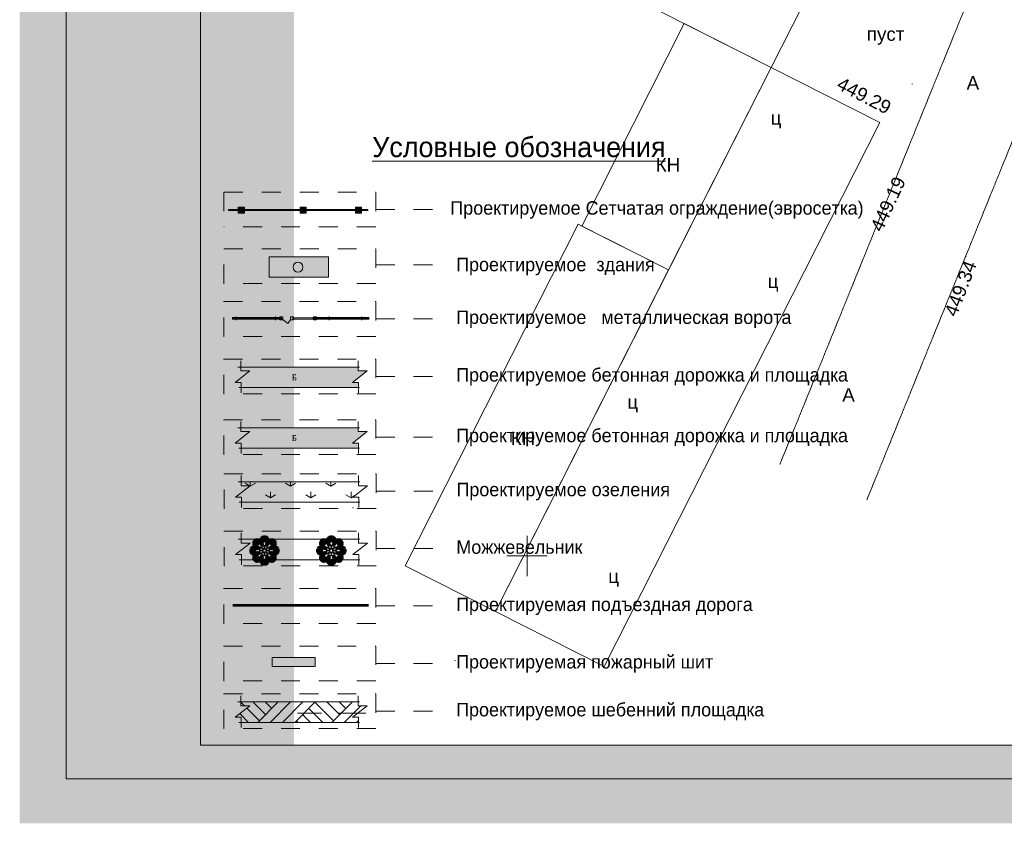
# Model space of a CAD drawing. Header units: millimetres. Extents: x 918404 to 1362154, y 4120617 to 4364104.
# Tile 46 of 256: x 984009 to 998674, y 4124244 to 4136215. Entities that reach past the tile are written whole.
import ezdxf

# ---------------------------------------------------------------- set-up
doc = ezdxf.new("R2010")
doc.units = ezdxf.units.MM
doc.header["$MEASUREMENT"] = 0
doc.linetypes.add('Д_ТРОТ_ТРУБА', pattern=[1.5, 0.75, -0.75])
doc.linetypes.add('Штриховая', pattern=[564.444447, 282.222223, -282.222223])
for name, color, linetype in [('(001) Сетка', 7, 'Continuous'), ('(003) Пункты', 7, 'Continuous'), ('(023) Ж_дорога', 7, 'Continuous'), ('(035) Откосы', 7, 'Continuous')]:
    doc.layers.add(name, color=color, linetype=linetype)
for name, color, linetype, lineweight in [('(001) Сетка_Ном._пера__132', 132, 'Continuous', 18), ('(001) Сетка_Ном._пера__82', 82, 'Continuous', 18), ('(007) Здания_Ном._пера__7', 7, 'Continuous', 18), ('(008) Скульптуры_Ном._пера__7', 7, 'Continuous', 18), ('(025) Дорога_Ном._пера__7', 7, 'Continuous', 18), ('(035) Откосы_Ном._пера__7', 7, 'Continuous', 18), ('0_Ном._пера__174', 174, 'Continuous', 18), ('0_Ном._пера__255', 255, 'Continuous', 18), ('0_Ном._пера__5', 5, 'Continuous', 18), ('0_Ном._пера__7', 7, 'Continuous', 18), ('Fills_Ном._пера__82', 82, 'Continuous', 18), ('sherr_Ном._пера__5', 5, 'Continuous', 18), ('T1_PN_Ном._пера__6', 6, 'Continuous', 18), ('ВЫСОТА_Ном._пера__7', 7, 'Continuous', 18), ('Зоп. К._Ном._пера__1', 1, 'Continuous', 18), ('ЗОП. К_Ном._пера__5', 5, 'Continuous', 18), ('Номер_Ном._пера__3', 3, 'Continuous', 18), ('Текст_Ном._пера__7', 7, 'Continuous', 18), ('ТОЧКИ_Ном._пера__5', 5, 'Continuous', 18)]:
    doc.layers.add(name, color=color, linetype=linetype, lineweight=lineweight)
for name, color, linetype, lineweight, true_color in [('(003) Пункты_Ном._пера__28', 7, 'Continuous', 18, 0x260900), ('(003) Пункты_Ном._пера__48', 7, 'Continuous', 18, 0x261c00), ('(023) Ж_дорога_Ном._пера__28', 7, 'Continuous', 18, 0x260900), ('0_Ном._пера__251', 7, 'Continuous', 18, 0x6d6d6d), ('0_Ном._пера__9', 7, 'Continuous', 18, 0x105689), ('T1_PN_Ном._пера__29', 7, 'Continuous', 18, 0x261713)]:
    doc.layers.add(name, color=color, linetype=linetype, lineweight=lineweight, true_color=true_color)
doc.styles.add('СГЕНЕРИР_СТИЛЬ_1', font='arial.ttf')
doc.styles.add('СГЕНЕРИР_СТИЛЬ_4', font='times.ttf')
doc.styles.add('СГЕНЕРИР_СТИЛЬ_6', font='txt')
doc.styles.add('СГЕНЕРИР_СТИЛЬ_7', font='txt')
pattern_1 = [(45, (295942.93, 4126321.94), (-183.84776, 183.84776), []), (45, (295851, 4126413.87), (-183.84776, 183.84776), [194.99999, -65, 0, -65])]

# ---------------------------------------------------------------- blocks, each defined once
blk = doc.blocks.new('Стена_247', base_point=(987117, 4133378))
at = {"layer": '(035) Откосы', "linetype": 'Continuous', "lineweight": 0, "true_color": 0x000000}
for points in [[(987265, 4133371), (987265, 4133386), (987117, 4133386), (987117, 4133371)], [(988186, 4133371), (988186, 4133386), (987355, 4133386), (987355, 4133371)], [(989010, 4133371), (989010, 4133386), (988276, 4133386), (988276, 4133371)], [(989191, 4133371), (989191, 4133386), (989100, 4133386), (989100, 4133371)]]:
    blk.add_hatch(color=18, dxfattribs=at).paths.add_polyline_path(points)
at = {"layer": '(035) Откосы_Ном._пера__7', "linetype": 'Continuous', "flags": 128}
for points in [[(987265, 4133386), (987117, 4133386)], [(987117, 4133386), (987117, 4133371)], [(987117, 4133371), (987265, 4133371)], [(988186, 4133386), (987355, 4133386)], [(987355, 4133371), (988186, 4133371)], [(989010, 4133386), (988276, 4133386)], [(988276, 4133371), (989010, 4133371)], [(989191, 4133386), (989100, 4133386)], [(989100, 4133371), (989191, 4133371)], [(989191, 4133371), (989191, 4133386)]]:
    blk.add_lwpolyline(points, dxfattribs=at)
blk = doc.blocks.new('Колонна_865', base_point=(987310, 4133378))
at = {"layer": '(023) Ж_дорога', "linetype": 'Continuous', "lineweight": 0, "true_color": 0x000000}
blk.add_hatch(color=18, dxfattribs=at).paths.add_polyline_path([(987265, 4133333), (987355, 4133333), (987355, 4133423), (987265, 4133423)])
at = {"layer": '(023) Ж_дорога_Ном._пера__28', "linetype": 'Continuous'}
for p, q in [((987355, 4133423), (987265, 4133423)), ((987265, 4133423), (987265, 4133386)), ((987265, 4133371), (987265, 4133333)), ((987355, 4133386), (987355, 4133423)), ((987355, 4133333), (987355, 4133371)), ((987265, 4133333), (987355, 4133333))]:
    blk.add_line(p, q, dxfattribs=at)
blk = doc.blocks.new('Колонна_866', base_point=(989055, 4133378))
at = {"layer": '(023) Ж_дорога', "linetype": 'Continuous', "lineweight": 0, "true_color": 0x000000}
blk.add_hatch(color=18, dxfattribs=at).paths.add_polyline_path([(989010, 4133333), (989100, 4133333), (989100, 4133423), (989010, 4133423)])
at = {"layer": '(023) Ж_дорога_Ном._пера__28', "linetype": 'Continuous'}
for p, q in [((989100, 4133423), (989010, 4133423)), ((989010, 4133423), (989010, 4133386)), ((989010, 4133371), (989010, 4133333)), ((989100, 4133386), (989100, 4133423)), ((989100, 4133333), (989100, 4133371)), ((989010, 4133333), (989100, 4133333))]:
    blk.add_line(p, q, dxfattribs=at)
blk = doc.blocks.new('Колонна_867', base_point=(988231, 4133378))
at = {"layer": '(023) Ж_дорога', "linetype": 'Continuous', "lineweight": 0, "true_color": 0x000000}
blk.add_hatch(color=18, dxfattribs=at).paths.add_polyline_path([(988186, 4133333), (988276, 4133333), (988276, 4133423), (988186, 4133423)])
at = {"layer": '(023) Ж_дорога_Ном._пера__28', "linetype": 'Continuous'}
for p, q in [((988276, 4133423), (988186, 4133423)), ((988186, 4133423), (988186, 4133386)), ((988186, 4133371), (988186, 4133333)), ((988276, 4133386), (988276, 4133423)), ((988276, 4133333), (988276, 4133371)), ((988186, 4133333), (988276, 4133333))]:
    blk.add_line(p, q, dxfattribs=at)
blk = doc.blocks.new('Колонна_868', base_point=(988408, 4131766))
at = {"layer": '(003) Пункты_Ном._пера__48', "linetype": 'Continuous'}
h = blk.add_hatch(dxfattribs=at)
h.set_pattern_fill('Железобетон', color=256, style=0, pattern_type=2)
h.set_pattern_definition(pattern_1)
h.paths.add_polyline_path([(988386, 4131744), (988431, 4131744), (988431, 4131789), (988386, 4131789)])
at = {"layer": '(003) Пункты_Ном._пера__28', "linetype": 'Continuous', "flags": 128}
blk.add_lwpolyline([(988386, 4131744), (988431, 4131744), (988431, 4131789), (988386, 4131789)], close=True, dxfattribs=at)
blk = doc.blocks.new('Колонна_869', base_point=(988065, 4131766))
at = {"layer": '(003) Пункты_Ном._пера__48', "linetype": 'Continuous'}
h = blk.add_hatch(dxfattribs=at)
h.set_pattern_fill('Железобетон', color=256, style=0, pattern_type=2)
h.set_pattern_definition(pattern_1)
h.paths.add_polyline_path([(988042, 4131744), (988087, 4131744), (988087, 4131789), (988042, 4131789)])
at = {"layer": '(003) Пункты_Ном._пера__28', "linetype": 'Continuous', "flags": 128}
blk.add_lwpolyline([(988042, 4131744), (988087, 4131744), (988087, 4131789), (988042, 4131789)], close=True, dxfattribs=at)
blk = doc.blocks.new('Колонна_870', base_point=(987905, 4131766))
at = {"layer": '(003) Пункты_Ном._пера__48', "linetype": 'Continuous'}
h = blk.add_hatch(dxfattribs=at)
h.set_pattern_fill('Железобетон', color=256, style=0, pattern_type=2)
h.set_pattern_definition(pattern_1)
h.paths.add_polyline_path([(987883, 4131744), (987928, 4131744), (987928, 4131789), (987883, 4131789)])
at = {"layer": '(003) Пункты_Ном._пера__28', "linetype": 'Continuous', "flags": 128}
blk.add_lwpolyline([(987883, 4131744), (987928, 4131744), (987928, 4131789), (987883, 4131789)], close=True, dxfattribs=at)
blk = doc.blocks.new('Пальма веерообразная 16')
at = {"layer": '(001) Сетка_Ном._пера__82', "linetype": 'Continuous'}
for p, q in [((-91, 89), (-167, 150)), ((-167, 150), (-93, 86)), ((-89, 91), (-159, 159)), ((-159, 159), (-91, 89)), ((-86, 93), (-150, 167)), ((-150, 167), (-89, 91)), ((-82, 95), (-140, 173)), ((-140, 173), (-86, 93)), ((-79, 96), (-130, 177)), ((-130, 177), (-82, 95)), ((-75, 97), (-118, 180)), ((-118, 180), (-79, 96)), ((-72, 97), (-107, 181)), ((-107, 181), (-75, 97)), ((-68, 97), (-95, 180)), ((-95, 180), (-72, 97)), ((-64, 96), (-84, 178)), ((-84, 178), (-68, 97)), ((-24, 110), (-74, 163)), ((-74, 163), (-25, 106)), ((-25, 106), (-74, 152)), ((-74, 152), (-25, 103)), ((-61, 95), (-73, 173)), ((-73, 173), (-64, 96)), ((-22, 113), (-71, 174)), ((-71, 174), (-24, 110)), ((-21, 117), (-66, 185)), ((-66, 185), (-22, 113)), ((-58, 93), (-63, 167)), ((-63, 167), (-61, 95)), ((-18, 119), (-60, 195)), ((-60, 195), (-21, 117)), ((-55, 160), (-58, 93)), ((-55, 90), (-55, 160)), ((-46, 151), (-55, 90)), ((-15, 122), (-53, 204)), ((-53, 204), (-18, 119)), ((-52, 87), (-46, 151)), ((-12, 124), (-44, 211)), ((-44, 211), (-15, 122)), ((-9, 126), (-34, 217)), ((-34, 217), (-12, 124)), ((-6, 127), (-23, 221)), ((-23, 221), (-9, 126)), ((-2, 127), (-12, 224)), ((-12, 224), (-6, 127)), ((0, 225), (-2, 127)), ((2, 127), (0, 225)), ((12, 224), (2, 127)), ((6, 127), (12, 224)), ((23, 221), (6, 127)), ((9, 126), (23, 221)), ((34, 217), (9, 126)), ((12, 124), (34, 217)), ((44, 211), (12, 124)), ((15, 122), (44, 211)), ((53, 204), (15, 122)), ((18, 119), (53, 204)), ((60, 195), (18, 119)), ((21, 117), (60, 195)), ((66, 185), (21, 117)), ((22, 113), (66, 185)), ((71, 174), (22, 113)), ((24, 110), (71, 174)), ((74, 163), (24, 110)), ((25, 106), (74, 163)), ((25, 103), (74, 152)), ((74, 152), (25, 106)), ((55, 90), (46, 151)), ((46, 151), (52, 87)), ((58, 93), (55, 160)), ((55, 160), (55, 90)), ((63, 167), (58, 93)), ((73, 173), (61, 95)), ((61, 95), (63, 167)), ((84, 178), (64, 96)), ((64, 96), (73, 173)), ((95, 180), (68, 97)), ((68, 97), (84, 178)), ((107, 181), (72, 97)), ((72, 97), (95, 180)), ((75, 97), (107, 181)), ((119, 180), (75, 97)), ((79, 96), (119, 180)), ((130, 177), (79, 96)), ((82, 95), (130, 177)), ((140, 173), (82, 95)), ((86, 93), (140, 173)), ((150, 167), (86, 93)), ((89, 91), (150, 167)), ((159, 159), (89, 91)), ((91, 89), (159, 159)), ((167, 150), (91, 89)), ((93, 86), (167, 150)), ((-127, 2), (-225, 0)), ((-127, 6), (-224, 12)), ((-224, 12), (-127, 2)), ((-126, 9), (-221, 23)), ((-221, 23), (-127, 6)), ((-124, 12), (-217, 34)), ((-217, 34), (-126, 9)), ((-122, 15), (-211, 44)), ((-211, 44), (-124, 12)), ((-119, 18), (-204, 53)), ((-204, 53), (-122, 15)), ((-117, 21), (-195, 60)), ((-195, 60), (-119, 18)), ((-113, 22), (-185, 66)), ((-185, 66), (-117, 21)), ((-97, 75), (-181, 107)), ((-181, 107), (-97, 72)), ((-96, 79), (-180, 119)), ((-180, 119), (-97, 75)), ((-97, 72), (-180, 95)), ((-180, 95), (-97, 68)), ((-97, 68), (-178, 84)), ((-178, 84), (-96, 64)), ((-95, 82), (-177, 130)), ((-177, 130), (-96, 79)), ((-110, 24), (-174, 71)), ((-174, 71), (-113, 22)), ((-93, 86), (-173, 140)), ((-173, 140), (-95, 82)), ((-96, 64), (-173, 73)), ((-173, 73), (-95, 61)), ((-95, 61), (-167, 63)), ((-167, 63), (-93, 58)), ((-106, 25), (-163, 74)), ((-163, 74), (-110, 24)), ((-93, 58), (-160, 55)), ((-160, 55), (-90, 55)), ((-103, 25), (-152, 74)), ((-152, 74), (-106, 25)), ((-90, 55), (-151, 46)), ((-151, 46), (-87, 52)), ((-87, 52), (-142, 38)), ((-142, 38), (-84, 49)), ((-98, 25), (-139, 74)), ((-139, 74), (-103, 25)), ((-84, 49), (-132, 30)), ((-132, 30), (-80, 46)), ((-94, 24), (-127, 74)), ((-127, 74), (-98, 25)), ((-80, 46), (-123, 22)), ((-123, 22), (-77, 44)), ((-90, 24), (-115, 73)), ((-115, 73), (-94, 24)), ((-77, 44), (-113, 16)), ((-113, 16), (-73, 42)), ((-85, 23), (-102, 71)), ((-102, 71), (-90, 24)), ((-73, 42), (-102, 13)), ((-102, 13), (-70, 42)), ((-82, 22), (-91, 68)), ((-91, 68), (-85, 23)), ((-70, 42), (-90, 14)), ((-90, 14), (-66, 42)), ((-81, 62), (-82, 22)), ((-79, 20), (-81, 62)), ((-74, 54), (-79, 20)), ((-79, 18), (-63, 43)), ((-66, 42), (-79, 18)), ((-78, 0), (-76, 2)), ((-76, 17), (-74, 54)), ((-68, 43), (-76, 17)), ((-76, 2), (-71, 9)), ((-75, 14), (-68, 43)), ((-66, 32), (-75, 14)), ((-75, 6), (-67, 20)), ((-71, 9), (-75, 6)), ((-25, 6), (-75, 4)), ((-25, 103), (-74, 139)), ((-74, 139), (-25, 98)), ((-25, 98), (-74, 127)), ((-74, 127), (-24, 94)), ((-74, 10), (-66, 32)), ((-67, 20), (-74, 10)), ((-24, 94), (-73, 115)), ((-73, 115), (-24, 90)), ((-24, 90), (-71, 102)), ((-71, 102), (-23, 85)), ((-69, 24), (-60, 46)), ((-63, 43), (-69, 24)), ((-23, 85), (-68, 91)), ((-68, 91), (-22, 82)), ((-22, 82), (-62, 81)), ((-62, 81), (-20, 79)), ((-62, 33), (-57, 48)), ((-60, 46), (-62, 33)), ((-57, 44), (-56, 52)), ((-57, 48), (-57, 44)), ((-56, 52), (-55, 55)), ((-22, 14), (-56, 50)), ((-55, 55), (-52, 56)), ((-15, 15), (-55, 55)), ((-20, 79), (-54, 74)), ((-54, 74), (-17, 76)), ((-38, 142), (-52, 87)), ((-52, 56), (-44, 57)), ((-14, 22), (-50, 56)), ((-49, 84), (-38, 142)), ((-30, 132), (-49, 84)), ((-48, 57), (-33, 62)), ((-44, 57), (-48, 57)), ((-46, 80), (-30, 132)), ((-22, 123), (-46, 80)), ((-46, 60), (-24, 69)), ((-33, 62), (-46, 60)), ((-44, 77), (-22, 123)), ((-16, 113), (-44, 77)), ((-43, 63), (-18, 79)), ((-17, 76), (-43, 68)), ((-43, 68), (-14, 75)), ((-24, 69), (-43, 63)), ((-42, 73), (-16, 113)), ((-42, 70), (-13, 102)), ((-13, 102), (-42, 73)), ((-42, 66), (-14, 90)), ((-14, 90), (-42, 70)), ((-18, 79), (-42, 66)), ((-14, 75), (-32, 66)), ((-32, 66), (-10, 74)), ((-25, 6), (-17, 8)), ((-22, 14), (-18, 7)), ((-20, 67), (-6, 75)), ((-10, 74), (-20, 67)), ((-14, 22), (-7, 18)), ((-9, 71), (-2, 76)), ((-6, 75), (-9, 71)), ((-6, 25), (-8, 17)), ((-6, 25), (-4, 75)), ((-2, 76), (0, 78)), ((0, 22), (0, 78)), ((0, 78), (2, 76)), ((2, 76), (9, 71)), ((6, 25), (4, 75)), ((9, 71), (6, 75)), ((6, 75), (20, 67)), ((6, 25), (8, 17)), ((14, 22), (7, 18)), ((20, 67), (10, 74)), ((10, 74), (32, 66)), ((42, 73), (13, 102)), ((13, 102), (42, 70)), ((42, 70), (14, 90)), ((14, 90), (42, 66)), ((32, 66), (14, 75)), ((14, 75), (43, 68)), ((14, 22), (50, 56)), ((15, 15), (55, 55)), ((44, 77), (16, 113)), ((16, 113), (42, 73)), ((43, 68), (17, 76)), ((17, 76), (54, 74)), ((25, 6), (17, 8)), ((42, 66), (18, 79)), ((18, 79), (43, 63)), ((22, 14), (18, 7)), ((20, 79), (62, 81)), ((54, 74), (20, 79)), ((46, 80), (22, 123)), ((22, 123), (44, 77)), ((22, 82), (68, 91)), ((62, 81), (22, 82)), ((22, 14), (56, 50)), ((22, 0), (78, 0)), ((23, 85), (71, 102)), ((68, 91), (23, 85)), ((24, 94), (74, 127)), ((24, 90), (73, 115)), ((73, 115), (24, 94)), ((71, 102), (24, 90)), ((43, 63), (24, 69)), ((24, 69), (46, 60)), ((25, 98), (74, 139)), ((74, 139), (25, 103)), ((74, 127), (25, 98)), ((25, 6), (75, 4)), ((49, 84), (30, 132)), ((30, 132), (46, 80)), ((46, 60), (33, 62)), ((33, 62), (48, 57)), ((52, 87), (38, 142)), ((38, 142), (49, 84)), ((48, 57), (44, 57)), ((44, 57), (52, 56)), ((52, 56), (55, 55)), ((55, 55), (56, 52)), ((56, 52), (57, 44)), ((57, 44), (57, 48)), ((57, 48), (62, 33)), ((62, 33), (60, 46)), ((60, 46), (69, 24)), ((69, 24), (63, 43)), ((63, 43), (79, 18)), ((79, 18), (66, 42)), ((66, 42), (90, 14)), ((75, 14), (66, 32)), ((66, 32), (74, 10)), ((74, 10), (67, 20)), ((67, 20), (75, 6)), ((76, 17), (68, 43)), ((68, 43), (75, 14)), ((90, 14), (70, 42)), ((70, 42), (102, 13)), ((75, 6), (71, 9)), ((71, 9), (76, 2)), ((102, 13), (73, 42)), ((73, 42), (113, 16)), ((79, 20), (74, 54)), ((74, 54), (76, 17)), ((76, 2), (78, 0)), ((78, 0), (76, -2)), ((113, 16), (77, 44)), ((77, 44), (123, 22)), ((81, 62), (79, 20)), ((123, 22), (80, 46)), ((80, 46), (132, 30)), ((82, 22), (81, 62)), ((91, 68), (82, 22)), ((132, 30), (84, 49)), ((84, 49), (142, 38)), ((102, 71), (85, 23)), ((85, 23), (91, 68)), ((142, 38), (87, 52)), ((87, 52), (151, 46)), ((115, 73), (90, 24)), ((90, 24), (102, 71)), ((151, 46), (90, 55)), ((90, 55), (160, 55)), ((173, 140), (93, 86)), ((93, 58), (167, 63)), ((160, 55), (93, 58)), ((127, 74), (94, 24)), ((94, 24), (115, 73)), ((95, 82), (173, 140)), ((177, 130), (95, 82)), ((95, 61), (173, 73)), ((167, 63), (95, 61)), ((96, 79), (177, 130)), ((180, 118), (96, 79)), ((96, 64), (178, 84)), ((173, 73), (96, 64)), ((97, 75), (180, 118)), ((97, 72), (181, 107)), ((181, 107), (97, 75)), ((97, 68), (180, 95)), ((180, 95), (97, 72)), ((178, 84), (97, 68)), ((139, 74), (98, 25)), ((98, 25), (127, 74)), ((152, 74), (103, 25)), ((103, 25), (139, 74)), ((163, 74), (106, 25)), ((106, 25), (152, 74)), ((110, 24), (163, 74)), ((174, 71), (110, 24)), ((113, 22), (174, 71)), ((185, 66), (113, 22)), ((117, 21), (185, 66)), ((195, 60), (117, 21)), ((119, 18), (195, 60)), ((204, 53), (119, 18)), ((122, 15), (204, 53)), ((211, 44), (122, 15)), ((124, 12), (211, 44)), ((217, 34), (124, 12)), ((126, 9), (217, 34)), ((221, 23), (126, 9)), ((127, 6), (221, 23)), ((127, 2), (224, 12)), ((224, 12), (127, 6)), ((225, 0), (127, 2)), ((127, -2), (225, 0)), ((-225, 0), (-127, -2)), ((-127, -2), (-224, -12)), ((-224, -12), (-127, -6)), ((-127, -6), (-221, -23)), ((-221, -23), (-126, -9)), ((-126, -9), (-217, -34)), ((-217, -34), (-124, -12)), ((-124, -12), (-211, -44)), ((-211, -44), (-122, -15)), ((-122, -15), (-204, -53)), ((-204, -53), (-119, -18)), ((-119, -18), (-195, -60)), ((-195, -60), (-117, -21)), ((-117, -21), (-185, -66)), ((-185, -66), (-113, -22)), ((-97, -72), (-181, -107)), ((-181, -107), (-97, -75)), ((-97, -68), (-180, -95)), ((-180, -95), (-97, -72)), ((-97, -75), (-180, -118)), ((-180, -118), (-96, -79)), ((-96, -64), (-178, -84)), ((-178, -84), (-97, -68)), ((-96, -79), (-177, -130)), ((-177, -130), (-95, -82)), ((-113, -22), (-174, -71)), ((-174, -71), (-110, -24)), ((-95, -61), (-173, -73)), ((-173, -73), (-96, -64)), ((-95, -82), (-173, -140)), ((-173, -140), (-93, -86)), ((-93, -58), (-167, -63)), ((-167, -63), (-95, -61)), ((-93, -86), (-167, -150)), ((-167, -150), (-91, -89)), ((-110, -24), (-163, -74)), ((-163, -74), (-106, -25)), ((-90, -55), (-160, -55)), ((-160, -55), (-93, -58)), ((-91, -89), (-159, -159)), ((-159, -159), (-89, -91)), ((-106, -25), (-152, -74)), ((-152, -74), (-103, -25)), ((-87, -52), (-151, -46)), ((-151, -46), (-90, -55)), ((-89, -91), (-150, -167)), ((-150, -167), (-86, -93)), ((-84, -49), (-142, -38)), ((-142, -38), (-87, -52)), ((-86, -93), (-140, -173)), ((-140, -173), (-82, -95)), ((-103, -25), (-139, -74)), ((-139, -74), (-98, -25)), ((-80, -46), (-132, -30)), ((-132, -30), (-84, -49)), ((-82, -95), (-130, -177)), ((-130, -177), (-79, -96)), ((-127, -74), (-94, -24)), ((-98, -25), (-127, -74)), ((-77, -44), (-123, -22)), ((-123, -22), (-80, -46)), ((-79, -96), (-119, -180)), ((-119, -180), (-75, -97)), ((-94, -24), (-115, -73)), ((-115, -73), (-90, -24)), ((-73, -42), (-113, -16)), ((-113, -16), (-77, -44)), ((-75, -97), (-107, -181)), ((-107, -181), (-72, -97)), ((-70, -42), (-102, -13)), ((-102, -13), (-73, -42)), ((-102, -71), (-85, -23)), ((-90, -24), (-102, -71)), ((-72, -97), (-95, -180)), ((-95, -180), (-68, -97)), ((-91, -68), (-82, -22)), ((-85, -23), (-91, -68)), ((-66, -42), (-90, -14)), ((-90, -14), (-70, -42)), ((-84, -178), (-64, -96)), ((-68, -97), (-84, -178)), ((-82, -22), (-81, -62)), ((-81, -62), (-79, -20)), ((-63, -43), (-79, -18)), ((-79, -18), (-66, -42)), ((-79, -20), (-74, -54)), ((-22, 0), (-78, 0)), ((-76, -2), (-78, 0)), ((-71, -9), (-76, -2)), ((-74, -54), (-76, -17)), ((-76, -17), (-68, -43)), ((-25, -6), (-75, -4)), ((-67, -20), (-75, -6)), ((-75, -6), (-71, -9)), ((-68, -43), (-75, -14)), ((-75, -14), (-66, -32)), ((-66, -32), (-74, -10)), ((-74, -10), (-67, -20)), ((-24, -94), (-74, -127)), ((-74, -127), (-25, -98)), ((-25, -98), (-74, -139)), ((-74, -139), (-25, -103)), ((-25, -103), (-74, -152)), ((-74, -152), (-25, -106)), ((-25, -106), (-74, -163)), ((-74, -163), (-24, -110)), ((-24, -90), (-73, -115)), ((-73, -115), (-24, -94)), ((-73, -173), (-61, -95)), ((-64, -96), (-73, -173)), ((-23, -85), (-71, -102)), ((-71, -102), (-24, -90)), ((-24, -110), (-71, -174)), ((-71, -174), (-22, -113)), ((-60, -46), (-69, -24)), ((-69, -24), (-63, -43)), ((-22, -82), (-68, -91)), ((-68, -91), (-23, -85)), ((-22, -113), (-66, -185)), ((-66, -185), (-21, -117)), ((-63, -167), (-58, -93)), ((-61, -95), (-63, -167)), ((-57, -48), (-62, -33)), ((-62, -33), (-60, -46)), ((-20, -79), (-62, -81)), ((-62, -81), (-22, -82)), ((-21, -117), (-60, -195)), ((-60, -195), (-18, -119)), ((-58, -93), (-55, -160)), ((-56, -52), (-57, -44)), ((-57, -44), (-57, -48)), ((-22, -14), (-56, -50)), ((-55, -55), (-56, -52)), ((-15, -15), (-55, -55)), ((-52, -56), (-55, -55)), ((-55, -160), (-55, -90)), ((-55, -90), (-46, -151)), ((-17, -76), (-54, -74)), ((-54, -74), (-20, -79)), ((-18, -119), (-53, -204)), ((-53, -204), (-15, -122)), ((-44, -57), (-52, -56)), ((-46, -151), (-52, -87)), ((-52, -87), (-38, -142)), ((-14, -22), (-50, -56)), ((-38, -142), (-49, -84)), ((-49, -84), (-30, -132)), ((-33, -62), (-48, -57)), ((-48, -57), (-44, -57)), ((-24, -69), (-46, -60)), ((-46, -60), (-33, -62)), ((-30, -132), (-46, -80)), ((-46, -80), (-22, -123)), ((-22, -123), (-44, -77)), ((-44, -77), (-16, -113)), ((-15, -122), (-44, -211)), ((-44, -211), (-12, -124)), ((-18, -79), (-43, -63)), ((-43, -63), (-24, -69)), ((-14, -75), (-43, -68)), ((-43, -68), (-17, -76)), ((-14, -90), (-42, -66)), ((-42, -66), (-18, -79)), ((-13, -102), (-42, -70)), ((-42, -70), (-14, -90)), ((-16, -113), (-42, -73)), ((-42, -73), (-13, -102)), ((-12, -124), (-34, -217)), ((-34, -217), (-9, -126)), ((-10, -74), (-32, -66)), ((-32, -66), (-14, -75)), ((-25, -6), (-17, -8)), ((-9, -126), (-23, -221)), ((-23, -221), (-6, -127)), ((-22, -14), (-18, -7)), ((-6, -75), (-20, -67)), ((-20, -67), (-10, -74)), ((-14, -22), (-7, -18)), ((-6, -127), (-12, -224)), ((-12, -224), (-2, -127)), ((-2, -76), (-9, -71)), ((-9, -71), (-6, -75)), ((-6, -25), (-8, -17)), ((-6, -25), (-4, -75)), ((0, -78), (-2, -76)), ((-2, -127), (0, -225)), ((0, -22), (0, -78)), ((2, -76), (0, -78)), ((0, -225), (2, -127)), ((9, -71), (2, -76)), ((2, -127), (12, -224)), ((6, -25), (4, -75)), ((6, -25), (8, -17)), ((20, -67), (6, -75)), ((6, -75), (9, -71)), ((12, -224), (6, -127)), ((6, -127), (23, -221)), ((14, -22), (7, -18)), ((23, -221), (9, -126)), ((9, -126), (34, -217)), ((32, -66), (10, -74)), ((10, -74), (20, -67)), ((34, -217), (12, -124)), ((12, -124), (44, -211)), ((42, -70), (13, -102)), ((13, -102), (42, -73)), ((14, -22), (50, -56)), ((14, -75), (32, -66)), ((42, -66), (14, -90)), ((43, -68), (14, -75)), ((14, -90), (42, -70)), ((15, -15), (55, -55)), ((44, -211), (15, -122)), ((15, -122), (53, -204)), ((42, -73), (16, -113)), ((16, -113), (44, -77)), ((25, -6), (17, -8)), ((17, -76), (43, -68)), ((54, -74), (17, -76)), ((22, -14), (18, -7)), ((43, -63), (18, -79)), ((18, -79), (42, -66)), ((53, -204), (18, -119)), ((18, -119), (60, -195)), ((20, -79), (54, -74)), ((62, -81), (20, -79)), ((60, -195), (21, -117)), ((21, -117), (66, -185)), ((22, -14), (56, -50)), ((44, -77), (22, -123)), ((22, -123), (46, -80)), ((22, -82), (62, -81)), ((68, -91), (22, -82)), ((66, -185), (22, -113)), ((22, -113), (71, -174)), ((71, -102), (23, -85)), ((23, -85), (68, -91)), ((46, -60), (24, -69)), ((24, -69), (43, -63)), ((73, -115), (24, -90)), ((24, -90), (71, -102)), ((74, -127), (24, -94)), ((24, -94), (73, -115)), ((71, -174), (24, -110)), ((24, -110), (74, -163)), ((25, -6), (75, -4)), ((74, -139), (25, -98)), ((25, -98), (74, -127)), ((74, -152), (25, -103)), ((25, -103), (74, -139)), ((74, -163), (25, -106)), ((25, -106), (74, -152)), ((46, -80), (30, -132)), ((30, -132), (49, -84)), ((48, -57), (33, -62)), ((33, -62), (46, -60)), ((49, -84), (38, -142)), ((38, -142), (52, -87)), ((52, -56), (44, -57)), ((44, -57), (48, -57)), ((52, -87), (46, -151)), ((46, -151), (55, -90)), ((55, -55), (52, -56)), ((56, -52), (55, -55)), ((55, -90), (55, -160)), ((55, -160), (58, -93)), ((57, -44), (56, -52)), ((62, -33), (57, -48)), ((57, -48), (57, -44)), ((58, -93), (63, -167)), ((69, -24), (60, -46)), ((60, -46), (62, -33)), ((63, -167), (61, -95)), ((61, -95), (73, -173)), ((79, -18), (63, -43)), ((63, -43), (69, -24)), ((73, -173), (64, -96)), ((64, -96), (84, -178)), ((74, -10), (66, -32)), ((66, -32), (75, -14)), ((90, -14), (66, -42)), ((66, -42), (79, -18)), ((75, -6), (67, -20)), ((67, -20), (74, -10)), ((75, -14), (68, -43)), ((68, -43), (76, -17)), ((84, -178), (68, -97)), ((68, -97), (95, -180)), ((102, -13), (70, -42)), ((70, -42), (90, -14)), ((76, -2), (71, -9)), ((71, -9), (75, -6)), ((95, -180), (72, -97)), ((72, -97), (107, -181)), ((73, -42), (102, -13)), ((113, -16), (73, -42)), ((76, -17), (74, -54)), ((74, -54), (79, -20)), ((107, -181), (75, -97)), ((75, -97), (118, -180)), ((77, -44), (113, -16)), ((123, -22), (77, -44)), ((79, -20), (81, -62)), ((118, -180), (79, -96)), ((79, -96), (130, -177)), ((80, -46), (123, -22)), ((132, -30), (80, -46)), ((81, -62), (82, -22)), ((82, -22), (91, -68)), ((130, -177), (82, -95)), ((82, -95), (140, -173)), ((84, -49), (132, -30)), ((142, -38), (84, -49)), ((91, -68), (85, -23)), ((85, -23), (102, -71)), ((140, -173), (86, -93)), ((86, -93), (150, -167)), ((87, -52), (142, -38)), ((151, -46), (87, -52)), ((150, -167), (89, -91)), ((89, -91), (159, -159)), ((102, -71), (90, -24)), ((90, -24), (115, -73)), ((90, -55), (151, -46)), ((160, -55), (90, -55)), ((159, -159), (91, -89)), ((91, -89), (167, -150)), ((93, -58), (160, -55)), ((167, -63), (93, -58)), ((167, -150), (93, -86)), ((93, -86), (173, -140)), ((115, -73), (94, -24)), ((94, -24), (127, -74)), ((173, -73), (95, -61)), ((95, -61), (167, -63)), ((173, -140), (95, -82)), ((95, -82), (177, -130)), ((178, -84), (96, -64)), ((96, -64), (173, -73)), ((177, -130), (96, -79)), ((96, -79), (180, -119)), ((180, -95), (97, -68)), ((97, -68), (178, -84)), ((181, -107), (97, -72)), ((97, -72), (180, -95)), ((180, -119), (97, -75)), ((97, -75), (181, -107)), ((127, -74), (98, -25)), ((98, -25), (139, -74)), ((139, -74), (103, -25)), ((103, -25), (152, -74)), ((152, -74), (106, -25)), ((106, -25), (163, -74)), ((163, -74), (110, -24)), ((110, -24), (174, -71)), ((174, -71), (113, -22)), ((113, -22), (185, -66)), ((185, -66), (117, -21)), ((117, -21), (195, -60)), ((195, -60), (119, -18)), ((119, -18), (204, -53)), ((204, -53), (122, -15)), ((122, -15), (211, -44)), ((211, -44), (124, -12)), ((124, -12), (217, -34)), ((217, -34), (126, -9)), ((126, -9), (221, -23)), ((224, -12), (127, -2)), ((221, -23), (127, -6)), ((127, -6), (224, -12))]:
    blk.add_line(p, q, dxfattribs=at)

msp = doc.modelspace()

# ---------------------------------------------------------------- hatches: boundary and pattern name
at = {"layer": '0_Ном._пера__251', "linetype": 'Continuous'}
msp.add_hatch(color=256, dxfattribs=at).paths.add_polyline_path([(987305.8, 4130735.2), (989053.7, 4130735.2), (989053.7, 4130812.4), (988966, 4130812.4), (989185.4, 4130982.3), (989051, 4130982.3), (989051, 4131040.4), (987303.1, 4131040.4), (987303.1, 4130982.3), (987437.5, 4130982.3), (987218.1, 4130812.4), (987305.8, 4130812.4)])
at = {"layer": '0_Ном._пера__251', "linetype": 'Continuous', "lineweight": 0, "true_color": 0x1b1b1b}
msp.add_hatch(color=250, dxfattribs=at).paths.add_polyline_path([(987305.8, 4129831.5), (989053.7, 4129831.5), (989053.7, 4129908.7), (988966, 4129908.7), (989185.4, 4130078.6), (989051, 4130078.6), (989051, 4130136.7), (987303.1, 4130136.7), (987303.1, 4130078.6), (987437.5, 4130078.6), (987218.1, 4129908.7), (987305.8, 4129908.7)])
at = {"layer": '0_Ном._пера__255', "linetype": 'Continuous'}
h = msp.add_hatch(color=256, dxfattribs=at)
h.paths.add_polyline_path([(984008.6, 4155250.1), (984008.6, 4124243.8), (1027388.1, 4124243.8), (1027388.1, 4155250.1)])
h.paths.add_polyline_path([(988092.7, 4125406.1), (988092.7, 4152850.3), (1011993.6, 4152850.3), (1011993.6, 4145280.9), (1013230.7, 4145280.9), (1013230.7, 4131414.5), (1006775.5, 4131414.5), (1006775.5, 4125406.1)], flags=0)
at = {"layer": '0_Ном._пера__9', "linetype": 'Continuous'}
h = msp.add_hatch(dxfattribs=at)
h.set_pattern_fill('Грунт', color=256, style=0, pattern_type=2)
h.set_pattern_definition([(45, (295942.93, 4126321.94), (-275.77163, 275.77163), []), (45, (295851, 4126413.9), (-551.5433, 551.5433), []), (45, (295759.1, 4126505.8), (-551.5433, 551.5433), []), (135, (295667.16, 4126597.72), (91.923878, 91.923878), [389.99999, -389.99999])])
h.paths.add_polyline_path([(987305.8, 4125746.9), (989053.7, 4125746.9), (989053.7, 4125824.1), (988966, 4125824.1), (989185.4, 4125994.1), (989051, 4125994.1), (989051, 4126052.2), (987303.1, 4126052.2), (987303.1, 4125994.1), (987437.5, 4125994.1), (987218.1, 4125824.1), (987305.8, 4125824.1)])
at = {"layer": 'Fills_Ном._пера__82', "linetype": 'Continuous'}
h = msp.add_hatch(dxfattribs=at)
h.set_pattern_fill('Трава', color=256, style=0, pattern_type=2)
h.set_pattern_definition([(90, (295942.93, 4126321.94), (-600, 0), [86.60254, -259.80762]), (90, (296242.93, 4126495.15), (-600, 0), [86.60254, -259.80762]), (30, (295942.93, 4126321.94), (-300, 519.61524), [86.60254, -259.80762]), (30, (295942.93, 4126668.36), (-300, 519.61524), [86.60254, -259.80762]), (150, (295942.93, 4126321.94), (300, 519.61524), [86.60254, -259.80762]), (150, (295942.93, 4126668.36), (300, 519.61524), [86.60254, -259.80762])])
h.paths.add_polyline_path([(987310.5, 4129025.9), (989058.4, 4129025.9), (989058.4, 4129103.1), (988970.6, 4129103.1), (989190, 4129273.1), (989055.6, 4129273.1), (989055.6, 4129331.2), (987307.7, 4129331.2), (987307.7, 4129273.1), (987442.1, 4129273.1), (987222.7, 4129103.1), (987310.5, 4129103.1)])
at = {"layer": 'T1_PN_Ном._пера__6', "linetype": 'Continuous'}
msp.add_hatch(color=256, dxfattribs=at).paths.add_polyline_path([(987768, 4126713), (988410, 4126713), (988410, 4126578.6), (987768, 4126578.6)])
at = {"layer": 'Зоп. К._Ном._пера__1', "linetype": 'Continuous', "lineweight": 18}
msp.add_hatch(color=14, dxfattribs=at).paths.add_polyline_path([(987724.8, 4132683.5), (987724.8, 4132378.3), (988608.9, 4132378.3), (988608.9, 4132683.5)])

# ---------------------------------------------------------------- linework, layer by layer
at = {"layer": '(001) Сетка_Ном._пера__132', "linetype": 'Continuous'}
for p, q in [((991565.9, 4128526.6), (991565.9, 4127926.6)), ((991265.9, 4128226.6), (991865.9, 4128226.6))]:
    msp.add_line(p, q, dxfattribs=at)
at = {"layer": '0_Ном._пера__174', "linetype": 'Continuous', "flags": 128}
for points in [[(984699.3, 4124906.1), (984699.3, 4154186.1), (1026699.3, 4154186.1), (1026699.3, 4124906.1)], [(986699.3, 4153686.1), (1026199.3, 4153686.1), (1026199.3, 4125406.1), (986699.3, 4125406.1)]]:
    msp.add_lwpolyline(points, close=True, dxfattribs=at)
at = {"layer": '0_Ном._пера__5', "linetype": 'Штриховая'}
for p, q in [((987051.5, 4133645.8), (987051.5, 4133128)), ((987051.5, 4133645.8), (989311.8, 4133645.8)), ((989311.8, 4133645.8), (989311.8, 4133128)), ((989311.8, 4133386.9), (990300, 4133386.9)), ((989311.8, 4133128), (987051.5, 4133128)), ((987051.5, 4132285.4), (987051.5, 4132803.2)), ((987051.5, 4132803.2), (989311.8, 4132803.2)), ((989311.8, 4132803.2), (989311.8, 4132285.4)), ((989311.8, 4132562), (990300, 4132562)), ((989311.8, 4132285.4), (987051.5, 4132285.4)), ((987046.5, 4132015.3), (989311.8, 4132015.3)), ((987051.5, 4131497.6), (987051.5, 4132019.8)), ((989311.8, 4132015.3), (989311.8, 4131497.6)), ((989311.8, 4131758.7), (990300, 4131758.7)), ((989311.8, 4131497.6), (987051.5, 4131497.6)), ((987046.5, 4131160.1), (989311.8, 4131160.1)), ((987051.5, 4130642.3), (987051.5, 4131164.6)), ((989311.8, 4131160.1), (989311.8, 4130642.3)), ((989311.8, 4130901.2), (990300, 4130901.2)), ((989311.8, 4130642.3), (987051.5, 4130642.3)), ((987046.5, 4130256.4), (989311.8, 4130256.4)), ((987051.5, 4129738.6), (987051.5, 4130260.9)), ((989311.8, 4130256.4), (989311.8, 4129738.6)), ((989311.8, 4129997.5), (990300, 4129997.5)), ((989311.8, 4129738.6), (987051.5, 4129738.6)), ((987051.1, 4129450.8), (989316.4, 4129450.8)), ((987056.1, 4128933.1), (987056.1, 4129455.3)), ((989316.4, 4129450.8), (989316.4, 4128933.1)), ((989316.4, 4129191.9), (990304.6, 4129191.9)), ((989316.4, 4128933.1), (987056.1, 4128933.1)), ((987051.1, 4128595.6), (989316.4, 4128595.6)), ((987056.1, 4128077.8), (987056.1, 4128600.1)), ((989316.4, 4128595.6), (989316.4, 4128077.8)), ((989316.4, 4128336.7), (990304.6, 4128336.7)), ((989316.4, 4128077.8), (987056.1, 4128077.8)), ((987046.5, 4127740.3), (989311.8, 4127740.3)), ((987051.5, 4127222.5), (987051.5, 4127744.8)), ((989311.8, 4127740.3), (989311.8, 4127222.5)), ((989311.8, 4127481.4), (990300, 4127481.4)), ((989311.8, 4127222.5), (987051.5, 4127222.5)), ((987046.5, 4126885), (989311.8, 4126885)), ((987051.5, 4126367.3), (987051.5, 4126889.6)), ((989311.8, 4126885), (989311.8, 4126367.3)), ((989311.8, 4126626.2), (990300, 4126626.2)), ((989311.8, 4126367.3), (987051.5, 4126367.3)), ((987046.5, 4126171.8), (989311.8, 4126171.8)), ((987051.5, 4125654.1), (987051.5, 4126176.3)), ((989311.8, 4126171.8), (989311.8, 4125654.1)), ((989311.8, 4125912.9), (990300, 4125912.9)), ((989311.8, 4125654.1), (987051.5, 4125654.1))]:
    msp.add_line(p, q, dxfattribs=at)
at = {"layer": '0_Ном._пера__5', "linetype": 'Continuous'}
for p, q in [((987724.8, 4132378.3), (987724.8, 4132683.5)), ((987724.8, 4132683.5), (988608.9, 4132683.5)), ((988608.9, 4132683.5), (988608.9, 4132378.3)), ((988608.9, 4132378.3), (987724.8, 4132378.3)), ((987173.9, 4131780.2), (987905.5, 4131780.2)), ((987173.9, 4131766.3), (987905.5, 4131766.3)), ((987173.9, 4131752.8), (987905.5, 4131752.8)), ((987232.2, 4131794.1), (987232.2, 4131738.6)), ((987816.7, 4131794.1), (987816.7, 4131738.6)), ((987905.5, 4131766.3), (988003, 4131688.8)), ((988003, 4131688.8), (988048.8, 4131755.7)), ((988071, 4131774.8), (988383.1, 4131774.8)), ((988071, 4131752.7), (988383.1, 4131752.7)), ((988374.7, 4131780), (989212.9, 4131780)), ((988374.7, 4131766.3), (989212.9, 4131766.3)), ((988374.7, 4131754.8), (989212.9, 4131754.8)), ((988618.8, 4131794.1), (988618.8, 4131738.6)), ((989104.1, 4131794.1), (989104.1, 4131738.6)), ((987258.7, 4131040.4), (989069.7, 4131040.4)), ((989068.8, 4130735.2), (987271.7, 4130735.2)), ((987258.7, 4130136.7), (989069.7, 4130136.7)), ((989068.8, 4129831.5), (987271.7, 4129831.5)), ((987263.4, 4129331.2), (989074.3, 4129331.2)), ((989073.5, 4129025.9), (987276.3, 4129025.9)), ((987263.4, 4128475.9), (989074.3, 4128475.9)), ((989073.5, 4128170.7), (987276.3, 4128170.7)), ((987258.7, 4126052.2), (989069.7, 4126052.2)), ((989068.8, 4125746.9), (987271.7, 4125746.9))]:
    msp.add_line(p, q, dxfattribs=at)
at = {"layer": '0_Ном._пера__5', "linetype": 'Continuous', "flags": 128}
for points in [[(987303.1, 4131133.3), (987303.1, 4130982.3), (987437.5, 4130982.3), (987218.1, 4130812.4), (987305.8, 4130812.4), (987305.8, 4130658.9)], [(989051, 4131133.3), (989051, 4130982.3), (989185.4, 4130982.3), (988966, 4130812.4), (989053.7, 4130812.4), (989053.7, 4130658.9)], [(987303.1, 4130229.6), (987303.1, 4130078.6), (987437.5, 4130078.6), (987218.1, 4129908.7), (987305.8, 4129908.7), (987305.8, 4129755.2)], [(989051, 4130229.6), (989051, 4130078.6), (989185.4, 4130078.6), (988966, 4129908.7), (989053.7, 4129908.7), (989053.7, 4129755.2)], [(987307.7, 4129424.1), (987307.7, 4129273.1), (987442.1, 4129273.1), (987222.7, 4129103.1), (987310.5, 4129103.1), (987310.5, 4128949.6)], [(989055.6, 4129424.1), (989055.6, 4129273.1), (989190, 4129273.1), (988970.6, 4129103.1), (989058.4, 4129103.1), (989058.4, 4128949.6)], [(987307.7, 4128568.8), (987307.7, 4128417.8), (987442.1, 4128417.8), (987222.7, 4128247.9), (987310.5, 4128247.9), (987310.5, 4128094.4)], [(989055.6, 4128568.8), (989055.6, 4128417.8), (989190, 4128417.8), (988970.6, 4128247.9), (989058.4, 4128247.9), (989058.4, 4128094.4)], [(987303.1, 4126145.1), (987303.1, 4125994.1), (987437.5, 4125994.1), (987218.1, 4125824.1), (987305.8, 4125824.1), (987305.8, 4125670.6)], [(989051, 4126145.1), (989051, 4125994.1), (989185.4, 4125994.1), (988966, 4125824.1), (989053.7, 4125824.1), (989053.7, 4125670.6)]]:
    msp.add_lwpolyline(points, dxfattribs=at)
at = {"layer": '0_Ном._пера__5', "linetype": 'Continuous'}
msp.add_circle((988153.6, 4132528.7), 73.8, dxfattribs=at)
at = {"layer": '0_Ном._пера__7', "linetype": 'Д_ТРОТ_ТРУБА', "flags": 128}
for points in [[(1004502.2, 4151735.6), (1002296.8, 4146532.3), (1000970.5, 4143499.6), (996799.8, 4133214.5), (995330, 4129589.8)], [(1005791.2, 4151189.2), (1003582.7, 4145978.6), (1002260.8, 4142956), (998097.2, 4132688.4), (996627.4, 4129063.7)]]:
    msp.add_lwpolyline(points, dxfattribs=at)
at = {"layer": '0_Ном._пера__7', "linetype": 'Continuous', "flags": 128}
for points in [[(996286.4, 4137650), (995199.6, 4135503), (990604.5, 4137829.2), (991691.3, 4139976.1)], [(995199.6, 4135503), (993672.7, 4132486.8), (992380.6, 4133140.9), (993907.5, 4136157.1)], [(995199.6, 4135503), (991096.2, 4127397.2), (992714.2, 4126578.1), (996817.6, 4134683.9)], [(993672.7, 4132486.8), (991096.2, 4127397.2), (989752.3, 4128077.5), (992328.8, 4133167.1)]]:
    msp.add_lwpolyline(points, close=True, dxfattribs=at)
at = {"layer": 'sherr_Ном._пера__5', "linetype": 'Continuous'}
for p, q in [((988965.7, 4128944.2), (988975.7, 4128944.2)), ((990490.4, 4126669.5), (990500.4, 4126669.5))]:
    msp.add_line(p, q, dxfattribs=at)
at = {"layer": 'T1_PN_Ном._пера__29', "linetype": 'Continuous', "flags": 128}
msp.add_lwpolyline([(987768, 4126713), (988410, 4126713), (988410, 4126578.6), (987768, 4126578.6)], close=True, dxfattribs=at)
at = {"layer": 'ЗОП. К_Ном._пера__5', "linetype": 'Continuous'}
for p, q in [((988505.2, 4125883.2), (988146.7, 4125883.2)), ((989163.4, 4125883.2), (988745.2, 4125883.2))]:
    msp.add_line(p, q, dxfattribs=at)
at = {"layer": 'Номер_Ном._пера__3', "linetype": 'Continuous'}
for p, q in [((987184, 4127504.6), (989202.1, 4127504.6)), ((987184, 4127492), (989202.1, 4127492)), ((987184, 4127478.3), (989202.1, 4127478.3))]:
    msp.add_line(p, q, dxfattribs=at)
at = {"layer": 'ТОЧКИ_Ном._пера__5', "linetype": 'Continuous'}
for p, q in [((997297.7, 4135256.9), (997307.7, 4135256.9)), ((997041.5, 4133835), (997051.5, 4133835)), ((998097.2, 4132688.4), (998107.2, 4132688.4))]:
    msp.add_line(p, q, dxfattribs=at)

# ---------------------------------------------------------------- block references
at = {"layer": '(001) Сетка', "color": 4, "linetype": 'Continuous', "lineweight": 18, "zscale": 1000}
for p in [(987654.7, 4128307.2), (988650, 4128307.2)]:
    msp.add_blockref('Пальма веерообразная 16', p, dxfattribs=at)
at = {"layer": '(003) Пункты', "color": 18, "lineweight": 18, "true_color": 0x260900}
for name, p in [('Колонна_870', (987905.5, 4131766.3)), ('Колонна_869', (988064.9, 4131766.3)), ('Колонна_868', (988408, 4131766.3))]:
    msp.add_blockref(name, p, dxfattribs=at)
at = {"layer": '(023) Ж_дорога', "color": 18, "lineweight": 18, "true_color": 0x260900}
for name, p in [('Колонна_865', (987309.7, 4133378.4)), ('Колонна_867', (988230.6, 4133378.4)), ('Колонна_866', (989055.2, 4133378.4))]:
    msp.add_blockref(name, p, dxfattribs=at)
at = {"layer": '(035) Откосы'}
msp.add_blockref('Стена_247', (987117.5, 4133378.4), dxfattribs=at)

# ---------------------------------------------------------------- texts
at = {"layer": '(007) Здания_Ном._пера__7', "linetype": 'Continuous', "char_height": 200, "attachment_point": 7, "style": 'СГЕНЕРИР_СТИЛЬ_1'}
for insert in [(993481.2, 4133953.2), (991323, 4129879.4)]:
    msp.add_mtext('{КН}', dxfattribs=dict(at, insert=insert))
at = {"layer": '(008) Скульптуры_Ном._пера__7', "linetype": 'Continuous', "insert": (996626.5, 4135840.5), "char_height": 200, "attachment_point": 7, "style": 'СГЕНЕРИР_СТИЛЬ_1'}
msp.add_mtext('{пуст}', dxfattribs=at)
at = {"layer": '(025) Дорога_Ном._пера__7', "linetype": 'Continuous', "char_height": 200, "attachment_point": 7, "style": 'СГЕНЕРИР_СТИЛЬ_1'}
for s, insert in [('{A}', (998112.7, 4135174.6)), ('{ц}', (995192.6, 4134594.8)), ('{ц}', (995150.4, 4132162.3)), ('{A}', (996260.6, 4130526)), ('{ц}', (993058.7, 4130364.9)), ('{ц}', (992774.1, 4127767.4))]:
    msp.add_mtext(s, dxfattribs=dict(at, insert=insert))
at = {"layer": 'ВЫСОТА_Ном._пера__7', "linetype": 'Continuous', "char_height": 200, "attachment_point": 4, "style": 'СГЕНЕРИР_СТИЛЬ_1'}
for s, insert, rotation in [('{449.29}', (996206.2, 4135281.8), 332.45044), ('{449.19}', (996761.6, 4133082), 64.99015), ('{449.34}', (997868.9, 4131812.2), 68.98462)]:
    msp.add_mtext(s, dxfattribs=dict(at, insert=insert, rotation=rotation))
at = {"layer": 'Текст_Ном._пера__7', "linetype": 'Continuous'}
for s, insert, char_height, attachment_point, style in [('{\\LУсловные обозначения}', (989259, 4134163.8), 300, 7, 'СГЕНЕРИР_СТИЛЬ_6'), ('{Проектируемое Сетчатая ограждение(эвросетка)}', (990422.6, 4133250.7), 200, 7, 'СГЕНЕРИР_СТИЛЬ_7'), ('{Проектируемое  здания }', (990508.9, 4132408.1), 200, 7, 'СГЕНЕРИР_СТИЛЬ_7'), ('{Проектируемое   металлическая ворота }', (990508.9, 4131622.6), 200, 7, 'СГЕНЕРИР_СТИЛЬ_7'), ('{Проектируемое бетонная дорожка и площадка}', (990508.9, 4130765), 200, 7, 'СГЕНЕРИР_СТИЛЬ_7'), ('{Б}', (988099.2, 4130930.1), 88.59, 2, 'СГЕНЕРИР_СТИЛЬ_4'), ('{Проектируемое бетонная дорожка и площадка}', (990508.9, 4129861.3), 200, 7, 'СГЕНЕРИР_СТИЛЬ_7'), ('{Б}', (988099.2, 4130026.4), 88.59, 2, 'СГЕНЕРИР_СТИЛЬ_4'), ('{Проектируемое озеления}', (990513.5, 4129055.8), 200, 7, 'СГЕНЕРИР_СТИЛЬ_7'), ('{Можжевельник}', (990512.1, 4128256.3), 200, 7, 'СГЕНЕРИР_СТИЛЬ_7'), ('{Проектируемая подъездная дорога}', (990508.9, 4127345.3), 200, 7, 'СГЕНЕРИР_СТИЛЬ_7'), ('{Проектируемая пожарный шит}', (990508.9, 4126490), 200, 7, 'СГЕНЕРИР_СТИЛЬ_7'), ('{Проектируемое шебенний площадка}', (990508.9, 4125776.8), 200, 7, 'СГЕНЕРИР_СТИЛЬ_7')]:
    msp.add_mtext(s, dxfattribs=dict(at, insert=insert, char_height=char_height, attachment_point=attachment_point, style=style))

doc.saveas('drawing.dxf')
